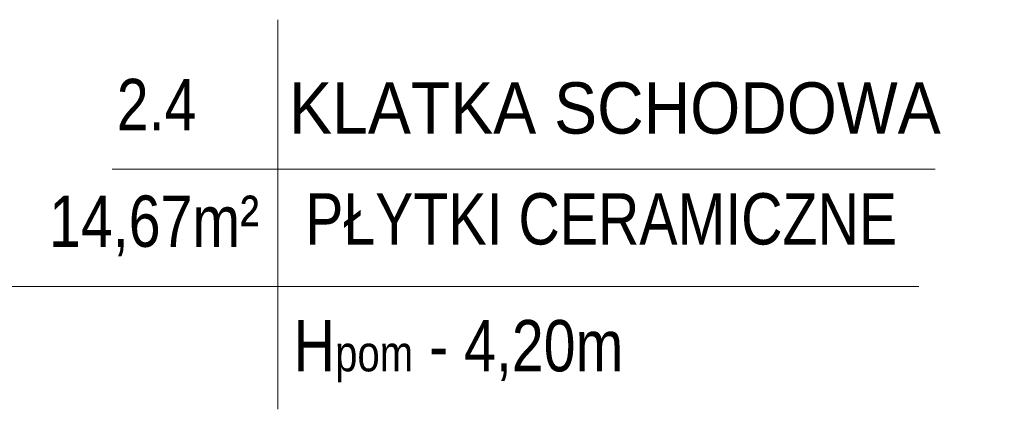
# Model space of a CAD drawing. Header units: millimetres. Extents: x 402 to 79005, y -7782 to 89952.
# Tile 137 of 256: x 27864 to 28314, y 24621 to 24798. Entities that reach past the tile are written whole.
import ezdxf

# ---------------------------------------------------------------- set-up
doc = ezdxf.new("R2010")
doc.units = ezdxf.units.MM
doc.header["$LTSCALE"] = 10
doc.layers.add('05-03_opis', color=253, linetype='Continuous', lineweight=5)
doc.styles.add('ariel', font='ARIAL.TTF', dxfattribs={"width": 0.8})

msp = doc.modelspace()

# ---------------------------------------------------------------- linework, layer by layer
at = {"layer": '05-03_opis'}
for p, q in [((27981.878, 24798.404), (27981.878, 24620.627)), ((27906.099, 24730.27), (28282.319, 24730.27)), ((27556.164, 24676.627), (28274.741, 24676.627))]:
    msp.add_line(p, q, dxfattribs=at)

# ---------------------------------------------------------------- texts
at = {"layer": '05-03_opis', "char_height": 23.4234, "style": 'ariel'}
for s, insert, width, attachment_point in [('{\\fArial|b0|i0|c238|p34;2.4}', (27926.454, 24759.708), 108.9126, 5), ('\\W0.9;{\\fArial|b0|i0|c238|p34;KLATKA SCHODOWA}', (27987.015, 24757.966), 356.6375, 4), ('{\\fArial|b0|i0|c238|p34;PŁYTKI CERAMICZNE}', (27994.343, 24707.357), 322.789, 4), ('{\\fArial|b0|i0|c238|p34;14,67m²}', (27925.33, 24704.293), 108.9126, 5), ('{\\fArial|b0|i0|c238|p34; H\\H0.7x;pom\\H1.429x; - 4,20m}', (27981.878, 24647.173), 322.789, 4)]:
    msp.add_mtext(s, dxfattribs=dict(at, insert=insert, width=width, attachment_point=attachment_point))

doc.saveas('drawing.dxf')
